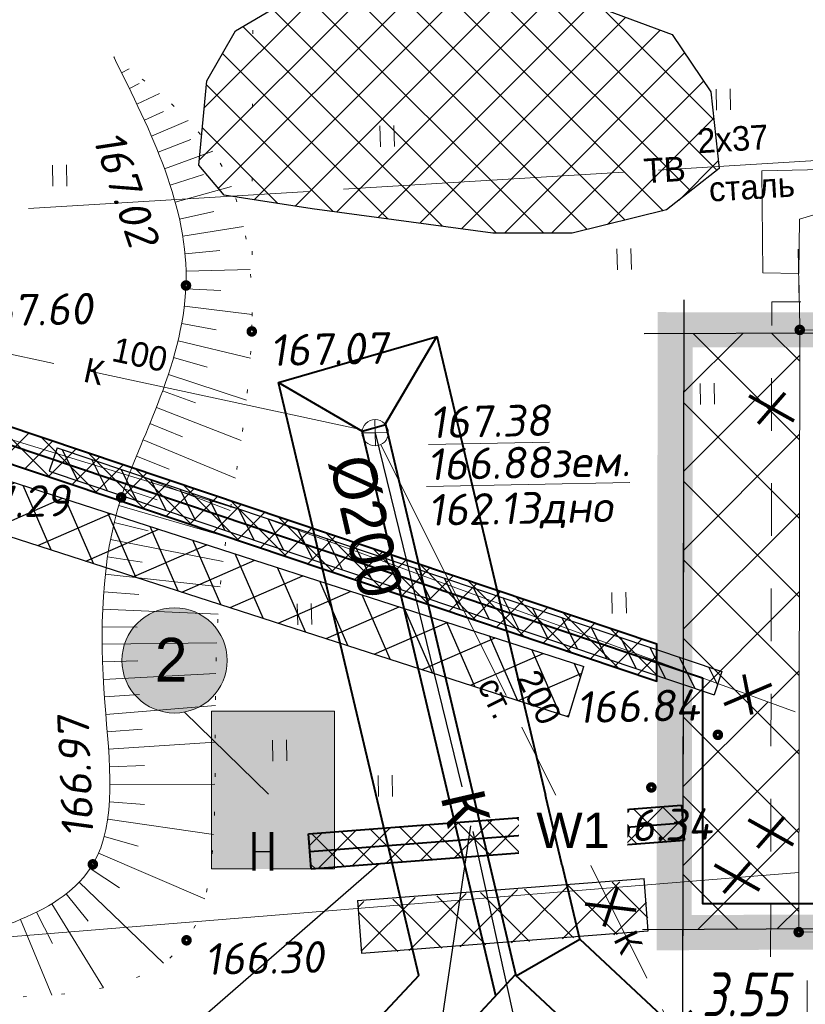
# Model space of a CAD drawing. Header units: millimetres. Extents: x 528565 to 529698, y -48331 to -46821.
# Tile 9 of 53: x 528779 to 528802, y -47341 to -47313. Entities that reach past the tile are written whole.
import ezdxf
from ezdxf import colors
from ezdxf.entities.mleader import LeaderData, LeaderLine
from ezdxf.enums import TextEntityAlignment as Align
from ezdxf.math import Vec2, Vec3

# ---------------------------------------------------------------- set-up
doc = ezdxf.new("R2010")
doc.units = ezdxf.units.MM
for name, pattern in [('LU024', [3, 1.5, -1.5]), ('LU1962', [2.1, 0.1, -2]), ('LU197', [9, 8, -1]), ('LUTT007', [1, 0, -1])]:
    doc.linetypes.add(name, pattern=pattern)
doc.layers.get('Defpoints').update_dxf_attribs({"color": 140})
for name, color, linetype, lineweight in [('!ПОС_траншея', 42, 'Continuous', 40), ('02 План', 7, 'Continuous', 25), ('_ПР_КЛ_10', 10, 'ОПС_W2', 30), ('ELEKTROSET_', 6, 'LU1191', 9), ('KANALIZACIA', 1, 'LU197', 13), ('OTMETKI', 7, 'Continuous', 13), ('SWAZ_', 1, 'LU133', 9), ('TEPLOSET_', 94, 'LU197', 13), ('TOPOGRAFIA', 7, 'Continuous', 13), ('ГП ГП', 10, 'ОПС_W2', 30), ('ГП Размеры', 10, 'ОПС_W2', 30), ('Пожарка', 1, 'Continuous', 40), ('электрика', 1, 'Continuous', 40), ('ЭС', 1, 'Continuous', 60)]:
    doc.layers.add(name, color=color, linetype=linetype, lineweight=lineweight)
doc.layers.add('ГП ОСИ', color=7, linetype='Continuous')
doc.layers.add('ГП СЕТИ', color=7, linetype='Continuous')
doc.styles.add('SIMPLEX_K', font='txt')
doc.styles.get("Standard").update_dxf_attribs({"font": 'arial.ttf'})
doc.styles.add('Standard_k', font='simplex.shx', dxfattribs={"oblique": 10})
doc.styles.add('Мой', font='isocpeui.ttf', dxfattribs={"width": 0.8, "height": 1.25})
doc.styles.add('ОПС', font='arial.ttf')
doc.styles.add('СГЕНЕРИР_СТИЛЬ_1', font='times.ttf')
doc.styles.add('тип1', font='txt.shx')
doc.linetypes.add('LU1191', pattern='A,1,-2,0.29,[131,ltypeshp01.shx,S=1.3,R=180,X=0.9229999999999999,Y=0.65],0.29,[131,ltypeshp01.shx,S=1.3,R=180,X=1.3,Y=0.65],5,[131,ltypeshp01.shx,S=1.3,R=0,X=-1.3,Y=-0.65],0.58,[131,ltypeshp01.shx,S=1.3,R=0,X=-1.3,Y=-0.65],-2,3', length=14.16)
doc.linetypes.add('LU1193', pattern='A,1,-2,[131,ltypeshp01.shx,S=1.3,R=180,X=1.3,Y=0.65],6,[131,ltypeshp01.shx,S=1.3,R=0,X=-1.3,Y=-0.65],-2,3', length=14)
doc.linetypes.add('LU133', pattern='A,6,[133,ltypeshp.shx,S=0.25,R=0,X=-3,Y=0],-2', length=8)
doc.linetypes.add('ОПС_W2', pattern='A,10,-0.5,["W2",ОПС,S=1,R=0,X=0,Y=-0.5],-2.5', length=13)
doc.linetypes.add('связь', pattern='A,2.5,-1.5,["/",тип1,S=-1,R=0,X=0,Y=0.5],-1.5,2.5', length=8)
doc.dimstyles.new('мой', dxfattribs={"dimtxt": 1.25, "dimasz": 0.5, "dimexe": 0.18, "dimexo": 0.0625, "dimgap": 0.09, "dimtad": 1, "dimzin": 0, "dimdsep": 46, "dimtxsty": 'Мой', "dimblk": 'ARCHTICK', "dimcen": 0.09, "dimclrd": 5, "dimclre": 5, "dimclrt": 5, "dimadec": 0, "dimazin": 0, "dimtfac": 1, "dimtofl": 0, "dimtmove": 1, "dimatfit": 3, "dimfxl": 0, "dimtolj": 1, "dimtzin": 0, "dimlwd": 15, "dimlwe": 15, "dimarcsym": 0})
pattern_1 = [(45, (0, 0), (-0.4490128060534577, 0.4490128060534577), []), (135, (0, 0), (-0.4490128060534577, -0.4490128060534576), [])]

# ---------------------------------------------------------------- blocks, each defined once
blk = doc.blocks.new('Pk_blok')
at = {"color": 0, "linetype": 'Continuous', "lineweight": 13, "const_width": 0.25}
blk.add_lwpolyline([(-0.175, 0, 1), (0.175, 0, 1)], format="xyb", close=True, dxfattribs=at)
blk = doc.blocks.new('KK_blok')
at = {"color": 0, "linetype": 'Continuous', "lineweight": 13}
for q in [(4.592273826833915e-17, 0.75), (-0.75, 9.18454765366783e-17), (-1.377682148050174e-16, -0.75), (0.75, -1.836909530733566e-16)]:
    blk.add_line((0, 0), q, dxfattribs=at)
blk.add_circle((0, 0), 0.75, dxfattribs=at)
blk = doc.blocks.new('U401t')
at = {"layer": 'TOPOGRAFIA'}
for p, q in [((-0.4000000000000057, 0), (-0.4000000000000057, 1.199999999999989)), ((0.4000000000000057, 0), (0.4000000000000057, 1.199999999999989))]:
    blk.add_line(p, q, dxfattribs=at)
blk = doc.blocks.new('_ArchTick')
at = {"color": 0, "linetype": 'ByBlock', "const_width": 0.15}
blk.add_lwpolyline([(-0.5, -0.5), (0.5, 0.5)], dxfattribs=at)
blk = doc.blocks.new('*D145')
at = {"layer": 'Defpoints', "color": 0, "linetype": 'ByBlock', "transparency": 16777216}
for p in [(43.88608315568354, 12.52204050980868), (49.88610046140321, 12.52702936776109), (49.88691582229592, 11.54640824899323)]:
    blk.add_point(p, dxfattribs=at)
at = {"layer": 'ГП Размеры', "color": 5, "linetype": 'Continuous', "lineweight": 15, "transparency": 16777216}
for p, q in [((43.88613512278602, 12.45954053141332), (43.88704818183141, 11.36141945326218)), ((49.8861524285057, 12.46452938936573), (49.88706548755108, 11.3664083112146)), ((43.88689851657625, 11.54141939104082), (49.88691582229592, 11.54640824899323))]:
    blk.add_line(p, q, dxfattribs=at)
at = {"layer": 'ГП Размеры', "color": 5, "linetype": 'ByBlock', "lineweight": 15, "transparency": 16777216, "xscale": 0.5, "yscale": 0.5, "zscale": 0.5}
for p, rotation in [((43.88689851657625, 11.54141939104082), 180.0476399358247), ((49.88691582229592, 11.54640824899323), 0.04763993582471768)]:
    blk.add_blockref('_ArchTick', p, dxfattribs=dict(at, rotation=rotation))
at = {"layer": 'ГП Размеры', "color": 5, "linetype": 'ByBlock', "lineweight": 0, "transparency": 16777216, "insert": (46.50956069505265, 12.25860031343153), "char_height": 1.25, "attachment_point": 5, "rotation": 0.047639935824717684, "style": 'Мой'}
blk.add_mtext('\\A1;6.00', dxfattribs=at)
blk = doc.blocks.new('*D146')
at = {"layer": 'Defpoints', "color": 0, "linetype": 'ByBlock', "transparency": 16777216}
for p in [(40.33642116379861, 12.72272284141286), (43.88641597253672, 12.71665177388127), (40.33441215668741, 11.54797642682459)]:
    blk.add_point(p, dxfattribs=at)
at = {"layer": 'ГП Размеры', "color": 5, "linetype": 'Continuous', "lineweight": 15, "transparency": 16777216}
for p, q in [((40.33631427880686, 12.66022293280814), (40.33410432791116, 11.36797669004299)), ((43.88630908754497, 12.65415186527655), (43.88409913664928, 11.3619056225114)), ((43.88440696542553, 11.541905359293), (40.33441215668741, 11.54797642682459))]:
    blk.add_line(p, q, dxfattribs=at)
at = {"layer": 'ГП Размеры', "color": 5, "linetype": 'ByBlock', "lineweight": 15, "transparency": 16777216, "xscale": 0.5, "yscale": 0.5, "zscale": 0.5}
for p, rotation in [((40.33441215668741, 11.54797642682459), 179.9020150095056), ((43.88440696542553, 11.541905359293), 359.9020150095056)]:
    blk.add_blockref('_ArchTick', p, dxfattribs=dict(at, rotation=rotation))
at = {"layer": 'ГП Размеры', "color": 5, "linetype": 'ByBlock', "lineweight": 0, "transparency": 16777216, "insert": (42.11063232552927, 12.2599398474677), "char_height": 1.25, "attachment_point": 5, "rotation": 359.9020150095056, "style": 'Мой'}
blk.add_mtext('\\A1;3.55', dxfattribs=at)
blk = doc.blocks.new('_None')
blk = doc.blocks.new('*U143')
at = {"lineweight": 30}
h = blk.add_hatch(dxfattribs=at)
h.set_pattern_fill('ANSI31', color=6, scale=4.99999999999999, angle=645.1738300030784, style=0)
h.set_pattern_definition([(330.1738300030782, (-0.1308741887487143, 0.4825680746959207), (0.3108564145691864, 0.5422114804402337), [])])
h.paths.add_polyline_path([(0.09161193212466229, -0.3377976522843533), (-19.21111105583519, -5.572765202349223), (-19.39433492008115, -4.897169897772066), (-0.09161193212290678, 0.3377976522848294)])
at = {"color": 6, "lineweight": 30}
for p, q in [((-0.09161193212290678, 0.3377976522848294), (-19.39433492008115, -4.897169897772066)), ((0.09161193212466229, -0.3377976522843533), (-0.09161193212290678, 0.3377976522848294)), ((0.09161193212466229, -0.3377976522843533), (-19.21111105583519, -5.572765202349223)), ((-19.21111105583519, -5.572765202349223), (-19.3943349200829, -4.897169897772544))]:
    blk.add_line(p, q, dxfattribs=at)
blk = doc.blocks.new('A$C3b05a69d')
at = {"layer": 'Пожарка', "linetype": 'связь'}
for points in [[(12.15863381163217, 25.60295436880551), (12.20177596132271, 23.60340025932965), (57.81739222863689, 8.263056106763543)], [(57.81739222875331, 8.263056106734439), (57.81739222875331, -4.591998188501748), (68.20889209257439, -4.591998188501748), (68.20588076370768, -2.579475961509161)]]:
    blk.add_lwpolyline(points, dxfattribs=at)
at = {"layer": 'ЭС', "color": 5, "xscale": 1.999999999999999, "yscale": 1.999999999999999, "zscale": 1.999999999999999, "rotation": 146.238589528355}
blk.add_blockref('*U143', (20.77789252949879, 20.71928752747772), dxfattribs=at)
blk = doc.blocks.new('A$C7B8D562C')
h = blk.add_hatch()
h.set_pattern_fill('ANSI37', color=5, scale=0.5)
h.set_pattern_definition([(45, (0, 0), (-1.122532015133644, 1.122532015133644), []), (135, (0, 0), (-1.122532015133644, -1.122532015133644), [])])
h.paths.add_polyline_path([(42.87604725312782, 31.11884448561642), (40.36786101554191, 31.10685548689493), (40.35140835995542, 21.48633293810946), (42.19691430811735, 20.81187817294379), (42.8589030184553, 21.09392811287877)])
h.paths.add_polyline_path([(43.6760567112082, 31.11913691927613, -0.4142135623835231), (43.58870562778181, 31.20678728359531), (42.87619973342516, 31.20800578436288), (42.87604725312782, 31.11884448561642), (43.67606275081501, 31.12266851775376), (43.67620635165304, 31.20663764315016), (43.58870562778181, 31.20678728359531, 0.4142135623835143), (43.6760567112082, 31.11913691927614), (43.67606275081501, 31.12266851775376), (42.87604725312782, 31.11884448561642), (42.8589030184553, 21.09392811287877), (42.84962928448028, 15.67120675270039), (43.64974974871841, 15.73640891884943)])
h.paths.add_polyline_path([(42.85800748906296, 20.57027643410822), (40.35140835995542, 21.48633293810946), (40.34111395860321, 15.46678674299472), (42.84962928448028, 15.67120675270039)])
h.paths.add_polyline_path([(41.25465545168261, 19.65951104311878, -1), (41.42962045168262, 19.66309504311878, -1)], flags=16)
h.paths.add_polyline_path([(42.84962928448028, 15.67120675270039), (40.34111395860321, 15.46678674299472), (40.33880571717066, 14.11706610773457), (42.84699195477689, 14.12905510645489)])
h.paths.add_polyline_path([(43.64974974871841, 15.73640891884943), (42.84962928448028, 15.67120675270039), (42.84699195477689, 14.1290551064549), (43.64700745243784, 14.1328791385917)])
h.paths.add_polyline_path([(37.05643591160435, 19.80431048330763), (41.83567665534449, 19.82284435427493), (42.04602247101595, 21.17744944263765), (37.26678172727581, 21.15891557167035)], flags=9)
h.paths.add_polyline_path([(37.46629878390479, 16.411843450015), (42.24553952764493, 16.43037732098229), (42.45588534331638, 17.78498240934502), (37.67664459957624, 17.76644853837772)], flags=9)
at = {"layer": '_ПР_КЛ_10', "linetype": 'ByBlock', "lineweight": 0, "true_color": 0xffffff}
h = blk.add_hatch(color=7, dxfattribs=at)
h.dxf.hatch_style = 1
edge = h.paths.add_edge_path()
edge.add_arc((25.84958637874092, 21.78295627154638), 1.5, 0, 360)
at = {"layer": 'ГП ГП', "linetype": 'ByBlock', "lineweight": 0}
h = blk.add_hatch(color=254, dxfattribs=at)
h.dxf.hatch_style = 1
h.paths.add_polyline_path([(30.40718814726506, 20.33577632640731), (26.90718814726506, 20.33577632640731), (26.90718814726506, 15.83577632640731), (28.61324688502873, 15.83577632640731), (30.40718814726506, 15.83577632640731)])
h.paths.add_polyline_path([(29.70718814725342, 16.33577632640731), (28.61324688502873, 16.33577632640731), (27.40718814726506, 16.33577632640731), (27.40718814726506, 19.83577632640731), (29.70718814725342, 19.83577632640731)], flags=16)
h = blk.add_hatch(color=41, dxfattribs=at)
h.dxf.hatch_style = 1
h.paths.add_polyline_path([(28.61324688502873, 16.33577632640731), (29.70718814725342, 16.33577632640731), (29.70718814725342, 19.83577632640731), (27.40718814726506, 19.83577632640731), (27.40718814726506, 16.33577632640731)])
blk.add_line((26.13407715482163, 20.31018167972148), (28.52502953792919, 17.96667672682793))
at = {"layer": '_ПР_КЛ_10', "linetype": 'ByBlock', "lineweight": 0, "const_width": 0.1, "flags": 128}
for points in [[(42.23102940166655, 29.33072522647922), (43.51372008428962, 28.6120372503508)], [(43.25454655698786, 29.40915406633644), (42.4902029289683, 28.53360841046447)], [(42.08385928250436, 21.38189475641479), (42.30996933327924, 20.24186158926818)], [(41.52058847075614, 20.52371969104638), (42.87324014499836, 21.1000366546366)], [(42.21035355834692, 17.24073671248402), (43.49304424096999, 16.5220487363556)], [(43.23387071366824, 17.31916555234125), (42.46952708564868, 16.44361989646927)], [(42.27037322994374, 16.03063240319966), (41.50602960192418, 15.15508674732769)], [(41.24685607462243, 15.95220356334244), (42.5295467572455, 15.23351558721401)], [(38.46972493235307, 15.2992514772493), (38.09541763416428, 14.1989354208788)], [(37.55278536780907, 14.83777527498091), (39.01235719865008, 14.66041162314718)]]:
    blk.add_lwpolyline(points, dxfattribs=at)
at = {"layer": '_ПР_КЛ_10', "color": 0, "linetype": 'ByBlock', "lineweight": 0}
blk.add_lwpolyline([(28.61324688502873, 15.83577632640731), (30.40718814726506, 15.83577632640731), (30.40718814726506, 20.33577632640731), (26.90718814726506, 20.33577632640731), (26.90718814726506, 15.83577632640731), (28.11324688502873, 15.83577632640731)], dxfattribs=at)
at = {"layer": '_ПР_КЛ_10', "color": 0, "linetype": 'ByBlock', "lineweight": 0, "const_width": 0.1, "flags": 128}
for points in [[(28.11324688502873, 16.88629013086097), (28.11324688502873, 15.79222336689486)], [(28.61324688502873, 16.88629013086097), (28.61324688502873, 15.79222336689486)]]:
    blk.add_lwpolyline(points, dxfattribs=at)
at = {"layer": '_ПР_КЛ_10', "color": 0, "linetype": 'ByBlock', "lineweight": 30}
blk.add_lwpolyline([(28.11324688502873, 16.33577632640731), (28.61324688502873, 16.33577632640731)], dxfattribs=at)
at = {"layer": 'ELEKTROSET_', "flags": 128}
blk.add_lwpolyline([(8.016607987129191, 7.126805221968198), (42.80251183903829, 6.85531070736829, 0.3597034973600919), (57.24494816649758, 17.96508080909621), (57.28804194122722, 28.74507824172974), (56.53590461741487, 61.27555187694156), (56.68571543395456, 111.9720983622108), (56.58426590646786, 152.7959929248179), (56.30012339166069, 156.1553225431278), (73.83854515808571, 156.5145812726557)], format="xyb", dxfattribs=at)
at = {"layer": 'ELEKTROSET_', "linetype": 'LU1193', "flags": 128}
blk.add_lwpolyline([(14.30223000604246, 14.6397980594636), (14.25185618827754, 13.34076173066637), (43.64974974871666, 15.73640891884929)], dxfattribs=at)
at = {"layer": 'KANALIZACIA'}
for p, q in [((31.20198061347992, 28.35504351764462), (20.10426655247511, 30.7468845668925)), ((31.73573597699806, 27.94035318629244), (43.81564220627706, 3.683484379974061))]:
    blk.add_line(p, q, dxfattribs=at)
at = {"layer": 'SWAZ_', "linetype": 'LU133'}
blk.add_line((43.54269964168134, 20.32005026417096), (28.07549306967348, 25.97266340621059), dxfattribs=at)
at = {"layer": 'SWAZ_', "linetype": 'LU133', "flags": 128}
blk.add_lwpolyline([(28.07549306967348, 25.97266340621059), (18.09831382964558, 29.02512397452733), (18.07829428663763, 29.95299056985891)], dxfattribs=at)
at = {"layer": 'TEPLOSET_', "flags": 128}
blk.add_lwpolyline([(15.7850377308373, 31.30675484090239), (15.69422566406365, 34.30540927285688), (63.95375771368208, 37.24373567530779)], dxfattribs=at)
at = {"layer": 'TOPOGRAFIA'}
for p, q in [((24.33935849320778, 38.54196026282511), (24.55710038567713, 38.6499401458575)), ((24.56020998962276, 38.09337509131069), (24.84023923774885, 38.22921880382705)), ((24.7771523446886, 37.64288798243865), (25.42279836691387, 37.94917861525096)), ((24.98811333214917, 37.1895716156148), (25.53672335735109, 37.43781512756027)), ((25.19087879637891, 36.73253443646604), (26.23613701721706, 37.18298966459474)), ((25.38304539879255, 36.27094588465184), (26.31232508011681, 36.64034911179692)), ((25.56197662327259, 35.80407430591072), (26.94184007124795, 36.30749052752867)), ((25.72476757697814, 35.33134191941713), (26.67735966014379, 35.63562434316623)), ((25.86822830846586, 34.85240071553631), (27.47185518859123, 35.29369551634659)), ((25.98890071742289, 34.36723072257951), (26.96601949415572, 34.57997086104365)), ((26.08312936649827, 33.87625610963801), (27.81850540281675, 34.15669124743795)), ((26.14720828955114, 33.38046363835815), (27.14293187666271, 33.47295152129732)), ((26.17761825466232, 32.88149291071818), (28.00576983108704, 32.9272513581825)), ((26.1713529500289, 32.38165397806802), (27.17020644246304, 32.33357933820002)), ((26.12805387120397, 31.88363521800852), (28.05966577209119, 31.64835097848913)), ((26.0520780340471, 31.38951540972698), (27.03627196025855, 31.21236635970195)), ((25.9481652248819, 30.900486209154), (28.01376296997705, 30.40601120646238)), ((25.82062425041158, 30.41706458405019), (26.7827318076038, 30.144358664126)), ((25.67328848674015, 29.93929076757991), (27.90097880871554, 29.20738384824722)), ((25.50954948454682, 29.46687704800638), (26.45033184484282, 29.12783719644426)), ((25.33243184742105, 28.99930656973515), (27.74719825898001, 28.05061350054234)), ((25.14545111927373, 28.53558302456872), (26.07252514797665, 28.16067874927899)), ((24.95385485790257, 28.0737438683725), (27.58303863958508, 26.97997224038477)), ((24.76324203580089, 27.6114991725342), (25.69210566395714, 27.24105102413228)), ((24.57944490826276, 27.14651075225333), (27.43786118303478, 26.05509162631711)), ((24.40867839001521, 26.67659718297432), (25.3566663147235, 26.35826030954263)), ((24.25749422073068, 26.20004540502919), (27.3265678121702, 25.30687533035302)), ((24.12925121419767, 25.71681467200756), (25.10128410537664, 25.48192846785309)), ((24.02343569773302, 25.22817801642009), (27.23361341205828, 24.60747506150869)), ((23.93901430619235, 24.73538938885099), (24.92773448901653, 24.58554990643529)), ((23.87467204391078, 24.23957417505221), (27.1539318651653, 23.87802052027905)), ((23.82889094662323, 23.74169705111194), (24.82602304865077, 23.66588780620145)), ((23.80002749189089, 23.24254884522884), (27.09278563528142, 23.1043316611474)), ((23.78638119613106, 22.74274912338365), (24.78627981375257, 22.72784191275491)), ((23.78625029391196, 22.24275980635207), (27.05067143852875, 22.28237957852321)), ((23.79797341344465, 21.74290518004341), (24.79744898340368, 21.7755862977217)), ((23.81995822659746, 21.24339461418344), (27.02562299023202, 21.41421596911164)), ((23.8506991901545, 20.74434459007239), (24.84847534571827, 20.8111443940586)), ((23.88853388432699, 20.24577979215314), (27.01351884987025, 20.49776281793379)), ((23.92905784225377, 19.74742406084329), (24.92634918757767, 19.82110881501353)), ((23.96624975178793, 19.2488081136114), (27.00814205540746, 19.4530453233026)), ((23.99389333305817, 18.7495814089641), (24.99333302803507, 18.78334183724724)), ((24.00502755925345, 18.24973391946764), (27.00046585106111, 18.25120812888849)), ((23.99129677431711, 17.74998862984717), (24.98879670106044, 17.67918349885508)), ((23.94223530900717, 17.25253794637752), (26.96394879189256, 16.81986994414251)), ((23.84472967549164, 16.76240373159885), (24.80725120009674, 16.49116253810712)), ((23.6835766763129, 16.28957749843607), (26.71296761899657, 14.98319922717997)), ((23.44519279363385, 15.85087493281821), (24.27825117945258, 15.29767226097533)), ((23.13074724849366, 15.46292960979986), (25.53414228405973, 13.15445802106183)), ((22.75914847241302, 15.12902579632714), (23.38673059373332, 14.35046292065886)), ((21.91081106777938, 14.60272692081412), (22.3652149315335, 13.7119202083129)), ((22.34819986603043, 14.84466072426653), (23.82105340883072, 12.44953363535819)), ((21.45559560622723, 14.39613757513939), (22.34781188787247, 12.23826908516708))]:
    blk.add_line(p, q, dxfattribs=at)
at = {"layer": 'TOPOGRAFIA', "linetype": 'LU024'}
blk.add_line((43.66024872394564, 32.00667389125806), (43.61317740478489, 34.36659619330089), dxfattribs=at)
at = {"layer": 'TOPOGRAFIA'}
for points in [[(43.64412764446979, 32.81490479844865), (42.62348880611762, 32.83667640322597), (42.59665521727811, 35.73957881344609), (48.2273798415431, 35.87111555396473), (49.79207813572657, 35.94768760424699, 0.2864239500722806), (53.34202176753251, 38.41198904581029, 0.1390243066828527), (53.9002148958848, 42.68829468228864), (53.91822534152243, 51.37249754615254, 0.2662292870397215), (51.8697020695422, 54.9643476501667, 0.1441051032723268), (48.73206793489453, 55.75167680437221), (42.50461945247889, 55.65407768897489), (40.5779419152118, 56.94505705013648), (40.22188585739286, 57.41402149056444)], [(43.65130770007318, 32.8152855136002), (43.66717091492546, 34.36604387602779), (44.77496390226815, 34.69907750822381), (50.10258378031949, 34.77448570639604, 0.2138996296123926), (52.90186204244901, 36.07732118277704, 0.06284847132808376), (54.63717018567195, 38.67908840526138, 0.06773426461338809), (55.01105050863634, 42.53551760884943), (54.98169078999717, 51.85267359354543, 0.2500896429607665), (52.90656191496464, 55.71262369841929, 0.08156813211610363), (50.33151252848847, 56.87686013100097), (47.80416931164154, 57.32740930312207)]]:
    blk.add_lwpolyline(points, format="xyb", dxfattribs=at)
at = {"layer": 'TOPOGRAFIA', "linetype": 'LU1962', "lineweight": 20}
blk.add_lwpolyline([(28.08717173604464, 41.85223741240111), (28.05165779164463, 31.16364368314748), (28.05165779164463, 31.16364368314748)], dxfattribs=at)
at = {"layer": 'TOPOGRAFIA', "color": 3, "flags": 128}
blk.add_lwpolyline([(43.64577042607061, 32.73254388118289), (43.67441435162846, 31.2941201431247)], dxfattribs=at)
at = {"layer": 'TOPOGRAFIA', "linetype": 'LU024', "flags": 128}
blk.add_lwpolyline([(43.70379876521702, 32.0065994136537), (42.87756787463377, 32.00801240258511), (42.84545856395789, 13.23242046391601), (49.89098385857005, 13.26609770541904)], dxfattribs=at)
at = {"layer": 'TOPOGRAFIA', "linetype": 'Continuous', "flags": 128}
blk.add_lwpolyline([(49.9180273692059, 31.19596311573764), (43.67620635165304, 31.20663764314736), (43.64684223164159, 14.03626796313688), (49.88873252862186, 14.06610387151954)], close=True, dxfattribs=at)
at = {"layer": 'TOPOGRAFIA', "linetype": 'Continuous'}
blk.add_spline([(24.11657581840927, 38.98959035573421), (26.17540007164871, 32.47450636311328), (25.36417110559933, 29.08056123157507), (24.32775619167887, 26.43134108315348), (23.86259628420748, 20.57876966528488), (23.51985371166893, 15.96849932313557), (18.60772252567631, 13.63124549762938), (14.0145250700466, 13.32826878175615), (10.77989425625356, 13.30288135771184), (8.328944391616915, 12.28558728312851)], degree=3, dxfattribs=at)
at = {"layer": 'TOPOGRAFIA', "linetype": 'LUTT007', "lineweight": 20}
blk.add_spline([(8.328944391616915, 12.28558728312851), (11.55221508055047, 12.21866422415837), (19.14120311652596, 12.18337778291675), (26.19079411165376, 13.80272380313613), (26.9972870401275, 17.9847549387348), (27.16151594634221, 23.95686154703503), (28.05165779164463, 31.16364368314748), (27.05722286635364, 36.12634369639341), (24.11657581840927, 38.98959035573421)], degree=3, dxfattribs=at)
at = {"layer": 'ГП ГП', "color": 0, "linetype": 'Continuous', "const_width": 1, "flags": 128}
blk.add_lwpolyline([(49.91472387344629, 29.2642776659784), (49.9180273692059, 31.19596311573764), (40.12621154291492, 31.21270871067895), (40.0968080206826, 14.01929898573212), (49.88873252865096, 14.06610387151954), (49.89242057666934, 16.22265232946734)], dxfattribs=at)
at = {"layer": 'ГП ГП', "color": 0, "linetype": 'ByBlock', "lineweight": 0, "const_width": 0.5}
blk.add_lwpolyline([(28.61324688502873, 16.33577632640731), (29.70718814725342, 16.33577632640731), (29.70718814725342, 19.83577632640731), (27.40718814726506, 19.83577632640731), (27.40718814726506, 16.33577632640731), (28.11324688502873, 16.33577632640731)], dxfattribs=at)
at = {"layer": 'ГП ГП', "color": 0, "linetype": 'ByBlock', "lineweight": 0}
blk.add_circle((25.84958637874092, 21.78295627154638), 1.5, dxfattribs=at)
at = {"layer": 'ГП ОСИ', "color": 5, "linetype": 'Continuous', "lineweight": 30, "ltscale": 0.4807692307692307}
for p, q in [((40.36949395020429, 32.06169737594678), (40.33304796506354, 10.75027928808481)), ((39.23822328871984, 31.10145587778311), (54.8148117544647, 31.17591115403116)), ((39.19705524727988, 14.11160860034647), (54.78486000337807, 14.18611748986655))]:
    blk.add_line(p, q, dxfattribs=at)
at = {"layer": 'ГП ОСИ', "color": 5, "linetype": 'Continuous', "lineweight": 0, "ltscale": 0.4807692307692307}
blk.add_line((40.36234280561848, 27.88013853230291), (40.33304796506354, 10.75027928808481), dxfattribs=at)
at = {"layer": 'ГП СЕТИ', "color": 25}
for p, q in [((31.56856671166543, 28.27603484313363), (34.04203965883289, 18.1789401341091)), ((34.35450869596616, 16.90339375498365), (35.6228607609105, 11.14578672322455))]:
    blk.add_line(p, q, dxfattribs=at)
at = {"layer": 'OTMETKI', "linetype": 'Continuous', "xscale": 0.50000486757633, "yscale": 0.50000486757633, "zscale": 0.50000486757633, "rotation": 1.173488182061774}
for p in [(26.17540007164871, 32.47450636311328), (28.05165779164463, 31.16364368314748), (43.67620635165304, 31.20663764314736), (24.32775619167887, 26.43134108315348), (41.34213795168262, 19.66130304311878), (39.44444483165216, 18.16110980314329), (23.51985371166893, 15.96849932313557), (43.64684223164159, 14.03626796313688), (26.19079411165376, 13.80272380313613)]:
    blk.add_blockref('Pk_blok', p, dxfattribs=at)
at = {"layer": 'TOPOGRAFIA', "xscale": 0.50000486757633, "yscale": 0.50000486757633, "zscale": 0.50000486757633, "rotation": 1.173488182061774}
for p in [(41.50055051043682, 37.47953443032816), (31.91716663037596, 36.43290964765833), (22.57771357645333, 35.30642972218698), (38.67588156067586, 32.92713578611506), (41.04626491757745, 29.08562354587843), (38.53206497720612, 23.12544428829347), (29.561118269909, 22.79930537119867), (28.85015282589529, 18.91649877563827), (31.86579925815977, 17.90331083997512)]:
    blk.add_blockref('U401t', p, dxfattribs=at)
at = {"layer": 'TOPOGRAFIA', "linetype": 'Continuous', "xscale": 0.50000486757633, "yscale": 0.50000486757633, "zscale": 0.50000486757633, "rotation": 1.173488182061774}
blk.add_blockref('KK_blok', (31.56856671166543, 28.27603484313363), dxfattribs=at)
at = {"layer": 'KANALIZACIA', "linetype": 'Continuous', "lineweight": 13, "style": 'SIMPLEX_K'}
for s, rotation, p in [('100', 347.8373409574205, (24.02482953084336, 30.32850875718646)), ('200', 296.4732772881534, (35.58617721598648, 21.27821198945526)), ('ст.', 296.4732772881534, (34.46935509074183, 21.07989239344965))]:
    blk.add_text(s, height=0.700006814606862, rotation=rotation, dxfattribs=at).set_placement(p)
for rotation, p in [(347.8373409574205, (23.55430545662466, 30.02484249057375)), (296.4732772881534, (38.78534814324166, 13.75279312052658))]:
    blk.add_text('К', height=0.700006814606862, rotation=rotation, dxfattribs=at).set_placement(p, align=Align.MIDDLE)
at = {"layer": 'KANALIZACIA', "style": 'Standard_k', "oblique": 10}
for s, p in [('%%u166.88зем.', (33.04273117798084, 27.81976072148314)), ('162.13дно', (33.06213101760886, 26.52011805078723))]:
    blk.add_text(s, height=0.9000087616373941, rotation=1.173488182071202, dxfattribs=at).set_placement(p, align=Align.TOP_LEFT)
at = {"layer": 'OTMETKI', "style": 'Standard_k', "oblique": 10}
for s, rotation, p in [('167.02', 288.6571010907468, (24.3564057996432, 36.96372188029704)), ('167.60', 1.173488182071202, (20.10119804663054, 32.19710326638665)), ('167.07', 1.173488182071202, (28.55360579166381, 31.07390368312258)), ('%%u167.38', 1.173488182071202, (33.10290289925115, 29.01767853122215)), ('167.29', 1.173488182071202, (19.44793200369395, 26.72783140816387)), ('166.84', 1.173488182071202, (37.29882906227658, 20.89484036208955)), ('166.97', 92.32021697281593, (22.64369097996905, 16.71701664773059)), ('166.34', 1.173488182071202, (37.70869193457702, 17.50237332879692)), ('166.30', 1.173488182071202, (26.69274211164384, 13.71298380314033))]:
    blk.add_text(s, height=0.9000087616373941, rotation=rotation, dxfattribs=at).set_placement(p, align=Align.TOP_LEFT)
at = {"layer": 'TEPLOSET_', "linetype": 'Continuous', "lineweight": 13, "style": 'SIMPLEX_K'}
for s, p in [('2x37', (40.7756104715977, 36.24334488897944)), ('сталь', (41.10705761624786, 34.86359383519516))]:
    blk.add_text(s, height=0.700006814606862, rotation=3.484205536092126, dxfattribs=at).set_placement(p)
blk.add_text('ТВ', height=0.700006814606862, rotation=3.484205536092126, dxfattribs=at).set_placement((39.82399168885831, 35.77457247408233), align=Align.MIDDLE)
at = {"layer": 'ГП ГП', "color": 0, "lineweight": 13, "style": 'SIMPLEX_K'}
blk.add_text('2', height=1.25, rotation=359.914187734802, dxfattribs=at).set_placement((25.75206926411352, 21.80178801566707), align=Align.MIDDLE_CENTER)
at = {"layer": 'ГП СЕТИ', "color": 25, "style": 'SIMPLEX_K'}
for s, p in [('%%C200', (30.25455939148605, 27.46076745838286)), ('К', (33.42804394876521, 17.91089289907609))]:
    blk.add_text(s, height=1.25, rotation=283, dxfattribs=at).set_placement(p)
at = {"layer": 'ГП Размеры', "linetype": 'ByBlock', "lineweight": 0}
for base, p1, p2, angle, picture, middle in [((40.33441215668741, 11.54797642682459), (43.88641597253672, 12.71665177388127), (40.3364211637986, 12.72272284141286), 179.90201500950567, '*D146', (42.10940956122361, 11.54494089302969)), ((49.88691582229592, 11.54640824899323), (43.88608315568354, 12.52204050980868), (49.8861004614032, 12.52702936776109), 0.0476399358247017, '*D145', (46.51015519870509, 11.54360056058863))]:
    dim = blk.add_linear_dim(base=base, p1=p1, p2=p2, angle=angle, dimstyle='мой', dxfattribs=at)
    dim.commit()
    dim.dimension.update_dxf_attribs({"geometry": picture, "text_midpoint": middle, "dimtype": 161})

msp = doc.modelspace()

# ---------------------------------------------------------------- hatches: boundary and pattern name
at = {"layer": '!ПОС_траншея', "lineweight": 0, "true_color": 0xcd2027}
h = msp.add_hatch(dxfattribs=at)
h.set_pattern_fill('ANSI37', color=242, scale=0.2)
h.set_pattern_definition(pattern_1)
edge = h.paths.add_edge_path()
edge.add_line((528818.5807622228, -47209.23016162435), (528818.5807622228, -47208.22640159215))
edge.add_line((528818.581387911, -47208.22640159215), (528831.4997915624, -47208.22640159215))
edge.add_line((528818.5807622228, -47209.23016162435), (528831.4991558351, -47209.24626684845))
edge.add_line((528831.5001094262, -47208.22640159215), (528831.4994736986, -47209.24626724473))
edge = h.paths.add_edge_path()
edge.add_line((528775.2471889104, -47323.03906151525), (528776.2471889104, -47323.03906151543))
edge.add_line((528775.2471889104, -47323.02827357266), (528775.2471889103, -47324.38800671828))
edge.add_line((528775.2471889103, -47324.38800671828), (528797.2708764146, -47331.78659261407))
edge.add_line((528797.2708764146, -47331.78659261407), (528797.2708764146, -47330.73167360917))
edge.add_line((528797.2708764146, -47330.73167360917), (528776.2471889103, -47323.66902536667))
edge.add_line((528776.2471889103, -47323.66902536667), (528776.2471889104, -47323.02827357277))
h.paths.add_polyline_path([(528807.254502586, -47339.53827766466), (528808.1907975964, -47339.18706312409), (528815.9075827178, -47359.7590684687), (528814.9712877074, -47360.11028300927)])
h = msp.add_hatch()
h.set_pattern_fill('ANSI37', color=6, scale=0.3)
h.set_pattern_definition([(45, (-177.0547498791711, 2.333945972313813), (-0.6735192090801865, 0.6735192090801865), []), (135, (-177.0547498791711, 2.333945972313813), (-0.6735192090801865, -0.6735192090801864), [])])
h.paths.add_polyline_path([(528784.4386733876, -47314.67618122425), (528785.258512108, -47313.24814830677), (528787.0051578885, -47312.21091952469), (528790.6154799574, -47312.22193525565), (528793.885088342, -47312.23191140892), (528795.8074995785, -47312.64333314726), (528797.7038568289, -47313.35387210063), (528798.8100562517, -47314.98547394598), (528799.0470964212, -47317.16971936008), (528797.5458180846, -47318.35395418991), (528794.8593209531, -47319.01185486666), (528792.594212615, -47319.01185486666), (528787.4439577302, -47318.32114373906), (528784.9297642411, -47317.93289659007), (528784.2098928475, -47317.07863173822)])
h = msp.add_hatch()
h.set_pattern_fill('ANSI37', color=6, scale=0.3, angle=-21.479472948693)
h.set_pattern_definition([(23.52052705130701, (54044.57705202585, 190351.0664339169), (-0.380121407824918, 0.8733635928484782), []), (113.520527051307, (54044.57705202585, 190351.0664339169), (-0.8733635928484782, -0.3801214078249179), [])])
h.paths.add_polyline_path([(528794.7474743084, -47332.8033548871), (528795.1879730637, -47331.36949267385), (528774.6309510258, -47324.73749855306), (528774.1904522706, -47326.17136076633)])
h = msp.add_hatch()
h.set_pattern_fill('ANSI37', color=64, scale=0.2)
h.set_pattern_definition(pattern_1)
h.paths.add_polyline_path([(528787.414458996, -47337.14401290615), (528787.337706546, -47336.14696272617), (528797.9745187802, -47335.32814596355), (528798.0512712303, -47336.32519614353)])
h = msp.add_hatch()
h.set_pattern_fill('ANSI37', color=6, scale=0.3)
h.set_pattern_definition([(45, (0, 0), (-0.6735192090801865, 0.6735192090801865), []), (135, (0, 0), (-0.6735192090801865, -0.6735192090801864), [])])
h.paths.add_polyline_path([(528797.0428346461, -47338.94735424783), (528796.9277059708, -47337.45177897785), (528788.753002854, -47338.08106374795), (528788.8681315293, -47339.57663901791)])

# ---------------------------------------------------------------- linework, layer by layer
at = {"layer": '!ПОС_траншея', "color": 242, "true_color": 0xcd2027}
msp.add_lwpolyline([(528775.2471889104, -47323.02827357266), (528775.2471889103, -47324.38800671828), (528797.2708764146, -47331.78659261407), (528797.2708764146, -47330.73167360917), (528776.2471889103, -47323.66902536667), (528776.2471889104, -47323.02827357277)], dxfattribs=at)
at = {"color": 6, "lineweight": 30}
for p, q in [((528774.6309510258, -47324.73749855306), (528795.1879730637, -47331.36949267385)), ((528774.1904522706, -47326.17136076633), (528794.7474743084, -47332.8033548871)), ((528794.7474743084, -47332.8033548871), (528795.1879730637, -47331.36949267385)), ((528788.7302894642, -47338.0456794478), (528796.904992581, -47337.41639467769)), ((528797.0201212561, -47338.91196994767), (528796.904992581, -47337.41639467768)), ((528788.7302894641, -47338.04567944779), (528788.8454181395, -47339.54125471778)), ((528788.8454181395, -47339.54125471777), (528797.0201212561, -47338.91196994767))]:
    msp.add_line(p, q, dxfattribs=at)
msp.add_lwpolyline([(528784.4386733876, -47314.67618122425), (528785.258512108, -47313.24814830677), (528787.0051578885, -47312.21091952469), (528790.6154799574, -47312.22193525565), (528793.885088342, -47312.23191140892), (528795.8074995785, -47312.64333314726), (528797.7038568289, -47313.35387210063), (528798.8100562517, -47314.98547394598), (528799.0470964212, -47317.16971936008), (528797.5458180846, -47318.35395418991), (528794.8593209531, -47319.01185486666), (528792.594212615, -47319.01185486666), (528787.4439577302, -47318.32114373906), (528784.9297642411, -47317.93289659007), (528784.2098928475, -47317.07863173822), (528784.4386733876, -47314.67618122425)], dxfattribs=at)
at = {"color": 1}
msp.add_lwpolyline([(528775.7471889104, -47323.02827357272), (528775.7471889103, -47324.02851604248), (528797.296441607, -47331.26772142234)], dxfattribs=at)
at = {"layer": 'электрика', "color": 3}
for p, q in [((528786.4837261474, -47323.27366659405), (528791.0036173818, -47321.96406167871)), ((528789.5151044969, -47324.47760634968), (528790.9986997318, -47321.96548653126)), ((528786.4837261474, -47323.27366659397), (528788.8682758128, -47324.6650201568)), ((528788.8682758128, -47324.6650201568), (528789.5414511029, -47324.46997261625)), ((528793.2632108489, -47340.19519311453), (528795.0700384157, -47339.14554886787))]:
    msp.add_line(p, q, dxfattribs=at)
at = {"layer": 'электрика', "color": 64}
for p, q in [((528787.337706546, -47336.14696272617), (528797.9745187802, -47335.32814596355)), ((528797.9745187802, -47335.32814596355), (528798.0512712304, -47336.32519614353)), ((528787.414458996, -47337.14401290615), (528787.337706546, -47336.14696272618)), ((528787.414458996, -47337.14401290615), (528798.0512712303, -47336.32519614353))]:
    msp.add_line(p, q, dxfattribs=at)
at = {"layer": 'электрика'}
msp.add_line((528787.376082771, -47336.64548781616), (528798.0128950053, -47335.82667105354), dxfattribs=at)
at = {"layer": 'электрика', "color": 3}
msp.add_lwpolyline([(528797.5580554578, -47341.46631818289), (528795.0700384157, -47339.14554886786)], dxfattribs=at)
msp.add_lwpolyline([(528794.9595190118, -47341.77747324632), (528793.2337512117, -47340.16771379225), (528791.6239917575, -47341.89348159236), (528793.3497595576, -47343.50324104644)], close=True, dxfattribs=at)

# ---------------------------------------------------------------- block references
at = {"layer": '02 План'}
msp.add_blockref('A$C7B8D562C', (528757.6688946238, -47352.98126414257), dxfattribs=at)

# ---------------------------------------------------------------- leaders
at = {"layer": 'электрика', "color": 7, "lineweight": 0, "ltscale": 10}
ml = msp.add_multileader_mtext('Standard', dxfattribs=at)
ml.set_content('\\A1; ', color=7, style='СГЕНЕРИР_СТИЛЬ_1')
ml.set_leader_properties()
ml.set_arrow_properties(name='NONE')
ml.build(insert=Vec2(0, 0))
ml.multileader.update_dxf_attribs({"text_left_attachment_type": 6, "text_right_attachment_type": 6, "arrow_head_size": 1})
ctx = ml.context
ctx.base_point, ctx.char_height, ctx.arrow_head_size, ctx.landing_gap_size, ctx.plane_origin = Vec3(528788.0980593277, -47346.55413258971), 1, 1, 0.01, Vec3(528767.8420483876, -47354.8203687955)
ctx.left_attachment, ctx.right_attachment = 6, 6
notes = []
notes.append((ctx, [(1, (1, 1, 0), (528790.3872480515, -47346.55413258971), (-1, 0), 1.900046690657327, [(0, [(528791.953580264, -47335.9174590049)], 0, [])])]))
ctx.mtext.insert, ctx.mtext.width, ctx.mtext.defined_height, ctx.mtext.flow_direction = Vec3(528788.1080593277, -47345.55413258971), 1.600497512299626e-12, 3.354451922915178, 5
for ctx, leaders in notes:
    for number, flags, end, landing, length, lines in leaders:
        leader = LeaderData()
        leader.index, (leader.has_last_leader_line, leader.has_dogleg_vector, leader.attachment_direction) = number, flags
        leader.last_leader_point, leader.dogleg_vector, leader.dogleg_length = Vec3(end), Vec3(landing), length
        for number, points, colour, breaks in lines:
            line = LeaderLine()
            line.index, line.vertices, line.color, line.breaks = number, Vec3.list(points), colors.encode_raw_color(colour), breaks
            leader.lines.append(line)
        ctx.leaders.append(leader)

# ---------------------------------------------------------------- next in the draw order: texts
at = {"lineweight": 0, "insert": (528794.883383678, -47336.04243630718), "char_height": 0.9999999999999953, "attachment_point": 5, "bg_fill": 3, "box_fill_scale": 1.5, "bg_fill_color": 256, "bg_fill_transparency": 0}
msp.add_mtext('{\\C1;W1}', dxfattribs=at)

# ---------------------------------------------------------------- next in the draw order: leaders
at = {"color": 64}
ml = msp.add_multileader_mtext('Standard', dxfattribs=at)
ml.set_content('\\A1;{\\Fcs_gost2304|c204;Траншея тип \\Fcs_gost2304|c0;3}', color=64, style='СГЕНЕРИР_СТИЛЬ_1')
ml.set_leader_properties()
ml.set_arrow_properties(name='NONE')
ml.build(insert=Vec2(0, 0))
ml.multileader.update_dxf_attribs({"text_left_attachment_type": 6, "text_right_attachment_type": 6, "arrow_head_size": 1})
ctx = ml.context
ctx.base_point, ctx.char_height, ctx.arrow_head_size, ctx.landing_gap_size, ctx.plane_origin = Vec3(528770.2155780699, -47343.77730874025, 1.712999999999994), 1, 1, 0.01, Vec3(528762.2420896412, -47353.40494688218, 1.712999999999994)
ctx.left_attachment, ctx.right_attachment = 6, 6
notes = []
notes.append((ctx, [(1, (1, 1, 0), (528781.5520461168, -47343.77730874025, 1.712999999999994), (-1, 0), 1.900046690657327, [(0, [(528789.356509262, -47336.99451479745, 1.712999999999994)], 0, [])])]))
ctx.mtext.insert, ctx.mtext.width, ctx.mtext.defined_height, ctx.mtext.flow_direction = Vec3(528770.2255780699, -47342.52730874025, 1.712999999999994), 1.600497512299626e-12, 3.354451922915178, 5
ctx.mtext.has_bg_fill, ctx.mtext.bg_color, ctx.mtext.bg_scale_factor, ctx.mtext.bg_transparency, ctx.mtext.use_window_bg_color = 1, -1027028792, 1.5, 0, 1
for ctx, leaders in notes:
    for number, flags, end, landing, length, lines in leaders:
        leader = LeaderData()
        leader.index, (leader.has_last_leader_line, leader.has_dogleg_vector, leader.attachment_direction) = number, flags
        leader.last_leader_point, leader.dogleg_vector, leader.dogleg_length = Vec3(end), Vec3(landing), length
        for number, points, colour, breaks in lines:
            line = LeaderLine()
            line.index, line.vertices, line.color, line.breaks = number, Vec3.list(points), colors.encode_raw_color(colour), breaks
            leader.lines.append(line)
        ctx.leaders.append(leader)

# ---------------------------------------------------------------- next in the draw order: linework, layer by layer
at = {"layer": 'электрика', "color": 3}
for p, q in [((528795.0700384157, -47339.14554886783), (528791.0036173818, -47321.9640616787)), ((528790.4854808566, -47340.18192491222), (528786.4837261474, -47323.27366659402)), ((528792.6783032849, -47340.76319042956), (528788.8682758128, -47324.6650201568)), ((528793.2632108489, -47340.19519311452), (528789.5414511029, -47324.46997261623))]:
    msp.add_line(p, q, dxfattribs=at)
msp.add_lwpolyline([(528790.4854808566, -47340.18192491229), (528789.2503853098, -47341.50602841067)], dxfattribs=at)

# ---------------------------------------------------------------- next in the draw order: block references
at = {"color": 1, "xscale": 0.5, "yscale": 0.5, "zscale": 0.5}
msp.add_blockref('A$C3b05a69d', (528769.6678720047, -47335.82975075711), dxfattribs=at)

doc.saveas('drawing.dxf')
